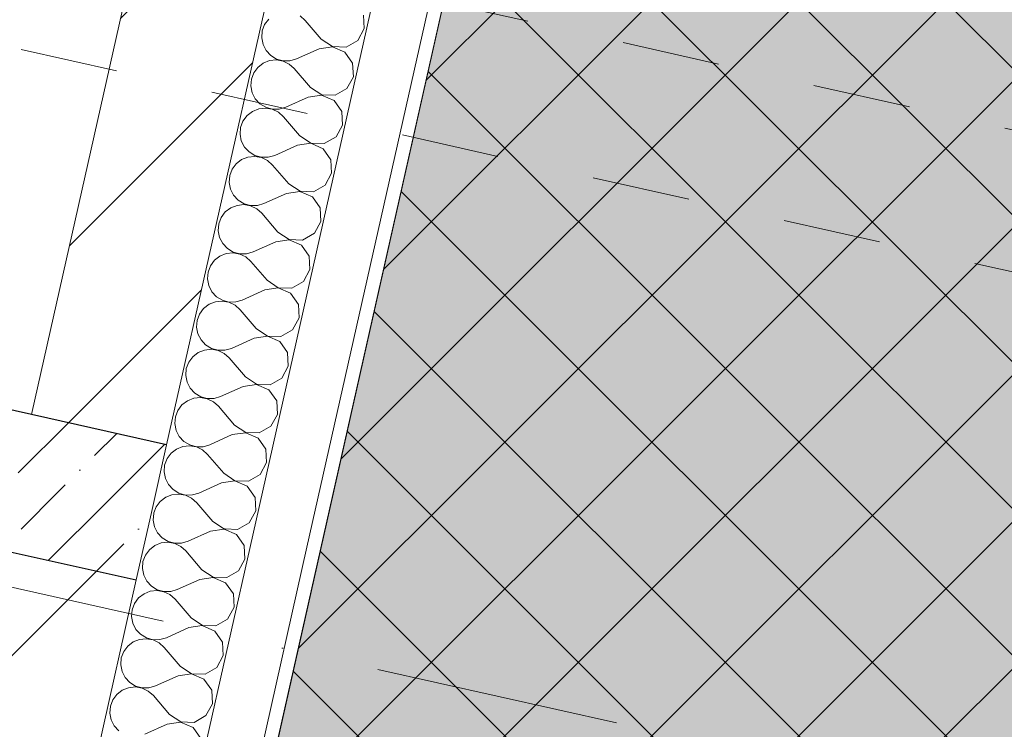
# Model space of a CAD drawing. Header units: millimetres. Extents: x -6990425 to -6520160, y 6117771 to 6220266.
# Tile 92 of 115: x -6918671 to -6917249, y 6135494 to 6136519. Entities that reach past the tile are written whole.
import ezdxf
from ezdxf.enums import TextEntityAlignment as Align

# ---------------------------------------------------------------- set-up
doc = ezdxf.new("R2010")
doc.units = ezdxf.units.MM
doc.header["$MEASUREMENT"] = 0
doc.linetypes.add('короткая штриховая', pattern=[282.222222, 141.111111, -141.111111])
doc.linetypes.add('Штрихпунктирная', pattern=[670.277762, 352.777767, -176.388884, 0, -141.111112])
for name, color, linetype, lineweight in [('АР-Разуклонка кровли_Ном._пера__120', 7, 'Continuous', 0), ('АР-Стены_внешние_.АР_Ном._пера__1', 7, 'Continuous', 30), ('АР-Стены_внутренние_пилоны.АР_Ном._пера__1', 7, 'Continuous', 30), ('АР-Чертеж-Оси_Осевые размеры.АР_Ном._пера__120', 7, 'Continuous', 0), ('Кровля_Ном._пера__101', 252, 'Continuous', 0), ('Кровля_Ном._пера__120', 7, 'Continuous', 0)]:
    doc.layers.add(name, color=color, linetype=linetype, lineweight=lineweight)
for name, color, linetype in [('АР-Стены_внешние_.АР', 7, 'Continuous'), ('АР-Стены_внутренние_пилоны.АР', 7, 'Continuous'), ('АР-Чертеж-Оси_Осевые размеры.АР', 7, 'Continuous')]:
    doc.layers.add(name, color=color, linetype=linetype)
doc.styles.add('РЎР“Р•РќР•Р\xa0Р\x98Р\xa0_РЎРўР\x98Р›Р¬_2', font='GOTHIC.TTF')
pattern_1 = [(45, (-6566190.34, 6562677.8), (-127.27922, 127.27922), [])]
pattern_2 = [(45, (-6566190.34, 6562677.8), (-84.852814, 84.852814), []), (45, (-6566232.77, 6562720.22), (-84.852814, 84.852814), [90, -30, 0, -30])]

# ---------------------------------------------------------------- blocks, each defined once
blk = doc.blocks.new('*X63', base_point=(-6566190.3, 6562677.8))
at = {"layer": 'АР-Стены_внешние_.АР_Ном._пера__1', "color": 7, "linetype": 'Continuous', "lineweight": 0}
for p, q in [((-7145869.1, 6136518.3), (-7145876.5, 6136524.9)), ((-7145783.9, 6136506.5), (-7145785, 6136526)), ((-7145927.7, 6136512.2), (-7145931.1, 6136503)), ((-7145921.8, 6136520.1), (-7145927.7, 6136512.2)), ((-7145845.9, 6136491.2), (-7145869.1, 6136518.3)), ((-7145931.1, 6136503), (-7145931.9, 6136493.2)), ((-7145793.2, 6136489.4), (-7145783.9, 6136506.5)), ((-7145931.9, 6136493.2), (-7145930, 6136483.5)), ((-7145930, 6136483.5), (-7145925.6, 6136474.7)), ((-7145845.9, 6136491.2), (-7145829.7, 6136480.3)), ((-7145810.2, 6136479.7), (-7145793.2, 6136489.4)), ((-7145925.6, 6136474.7), (-7145918.9, 6136467.5)), ((-7145849.1, 6136477.2), (-7145881.6, 6136462.6)), ((-7145829.8, 6136480.1), (-7145849.1, 6136477.2)), ((-7145811.8, 6136472.3), (-7145829.8, 6136480.1)), ((-7145829.7, 6136480.3), (-7145810.2, 6136479.7)), ((-7145800.7, 6136456.3), (-7145811.8, 6136472.3)), ((-7145929.7, 6136456.5), (-7145937.5, 6136450.4)), ((-7145920.5, 6136460.1), (-7145929.7, 6136456.5)), ((-7145910.7, 6136461.2), (-7145920.5, 6136460.1)), ((-7145918.9, 6136467.5), (-7145910.4, 6136462.4)), ((-7145901, 6136459.5), (-7145910.7, 6136461.2)), ((-7145910.4, 6136462.4), (-7145900.9, 6136459.7)), ((-7145892.1, 6136455.2), (-7145901, 6136459.5)), ((-7145900.9, 6136459.7), (-7145891.1, 6136459.8)), ((-7145884.8, 6136448.6), (-7145892.1, 6136455.2)), ((-7145891.1, 6136459.8), (-7145881.6, 6136462.6)), ((-7145799.6, 6136436.8), (-7145800.7, 6136456.3)), ((-7145943.3, 6136442.5), (-7145946.8, 6136433.3)), ((-7145937.5, 6136450.4), (-7145943.3, 6136442.5)), ((-7145861.6, 6136421.5), (-7145884.8, 6136448.6)), ((-7145946.8, 6136433.3), (-7145947.6, 6136423.5)), ((-7145808.9, 6136419.7), (-7145799.6, 6136436.8)), ((-7145947.6, 6136423.5), (-7145945.7, 6136413.8)), ((-7145945.7, 6136413.8), (-7145941.2, 6136405)), ((-7145861.6, 6136421.5), (-7145845.3, 6136410.7)), ((-7145825.8, 6136410), (-7145808.9, 6136419.7)), ((-7145941.2, 6136405), (-7145934.5, 6136397.8)), ((-7145934.5, 6136397.8), (-7145926.1, 6136392.7)), ((-7145864.7, 6136407.5), (-7145897.3, 6136392.9)), ((-7145845.4, 6136410.4), (-7145864.7, 6136407.5)), ((-7145827.5, 6136402.6), (-7145845.4, 6136410.4)), ((-7145845.3, 6136410.7), (-7145825.8, 6136410)), ((-7145816.3, 6136386.6), (-7145827.5, 6136402.6)), ((-7145945.3, 6136386.8), (-7145953.1, 6136380.7)), ((-7145936.2, 6136390.4), (-7145945.3, 6136386.8)), ((-7145926.4, 6136391.5), (-7145936.2, 6136390.4)), ((-7145916.7, 6136389.8), (-7145926.4, 6136391.5)), ((-7145926.1, 6136392.7), (-7145916.6, 6136390.1)), ((-7145907.8, 6136385.5), (-7145916.7, 6136389.8)), ((-7145916.6, 6136390.1), (-7145906.7, 6136390.1)), ((-7145900.4, 6136378.9), (-7145907.8, 6136385.5)), ((-7145906.7, 6136390.1), (-7145897.3, 6136392.9)), ((-7145815.2, 6136367.1), (-7145816.3, 6136386.6)), ((-7145959, 6136372.8), (-7145962.4, 6136363.6)), ((-7145953.1, 6136380.7), (-7145959, 6136372.8)), ((-7145877.2, 6136351.8), (-7145900.4, 6136378.9)), ((-7145962.4, 6136363.6), (-7145963.2, 6136353.8)), ((-7145824.5, 6136350), (-7145815.2, 6136367.1)), ((-7145963.2, 6136353.8), (-7145961.3, 6136344.1)), ((-7145961.3, 6136344.1), (-7145956.9, 6136335.3)), ((-7145861.1, 6136340.7), (-7145880.4, 6136337.8)), ((-7145877.2, 6136351.8), (-7145861, 6136341)), ((-7145843.1, 6136332.9), (-7145861.1, 6136340.7)), ((-7145861, 6136341), (-7145841.5, 6136340.3)), ((-7145841.5, 6136340.3), (-7145824.5, 6136350)), ((-7145956.9, 6136335.3), (-7145950.2, 6136328.1)), ((-7145950.2, 6136328.1), (-7145941.8, 6136323)), ((-7145880.4, 6136337.8), (-7145912.9, 6136323.2)), ((-7145832, 6136316.9), (-7145843.1, 6136332.9)), ((-7145961, 6136317.1), (-7145968.8, 6136311.1)), ((-7145951.8, 6136320.7), (-7145961, 6136317.1)), ((-7145942, 6136321.8), (-7145951.8, 6136320.7)), ((-7145932.3, 6136320.1), (-7145942, 6136321.8)), ((-7145941.8, 6136323), (-7145932.3, 6136320.4)), ((-7145932.3, 6136320.4), (-7145922.4, 6136320.4)), ((-7145923.4, 6136315.8), (-7145932.3, 6136320.1)), ((-7145916.1, 6136309.3), (-7145923.4, 6136315.8)), ((-7145922.4, 6136320.4), (-7145912.9, 6136323.2)), ((-7145830.9, 6136297.4), (-7145832, 6136316.9)), ((-7145974.6, 6136303.1), (-7145978.1, 6136293.9)), ((-7145968.8, 6136311.1), (-7145974.6, 6136303.1)), ((-7145892.9, 6136282.1), (-7145916.1, 6136309.3)), ((-7145978.1, 6136293.9), (-7145978.9, 6136284.1)), ((-7145978.9, 6136284.1), (-7145977, 6136274.4)), ((-7145840.2, 6136280.3), (-7145830.9, 6136297.4)), ((-7145977, 6136274.4), (-7145972.5, 6136265.6)), ((-7145876.7, 6136271), (-7145896, 6136268.1)), ((-7145892.9, 6136282.1), (-7145876.6, 6136271.3)), ((-7145858.8, 6136263.2), (-7145876.7, 6136271)), ((-7145876.6, 6136271.3), (-7145857.1, 6136270.6)), ((-7145857.1, 6136270.6), (-7145840.2, 6136280.3)), ((-7145972.5, 6136265.6), (-7145965.8, 6136258.4)), ((-7145965.8, 6136258.4), (-7145957.4, 6136253.3)), ((-7145896, 6136268.1), (-7145928.6, 6136253.5)), ((-7145847.6, 6136247.2), (-7145858.8, 6136263.2)), ((-7145984.4, 6136241.4), (-7145990.3, 6136233.4)), ((-7145976.6, 6136247.4), (-7145984.4, 6136241.4)), ((-7145967.5, 6136251), (-7145976.6, 6136247.4)), ((-7145957.7, 6136252.1), (-7145967.5, 6136251)), ((-7145948, 6136250.4), (-7145957.7, 6136252.1)), ((-7145957.4, 6136253.3), (-7145947.9, 6136250.7)), ((-7145939.1, 6136246.1), (-7145948, 6136250.4)), ((-7145947.9, 6136250.7), (-7145938.1, 6136250.7)), ((-7145931.7, 6136239.6), (-7145939.1, 6136246.1)), ((-7145938.1, 6136250.7), (-7145928.6, 6136253.5)), ((-7145846.5, 6136227.7), (-7145847.6, 6136247.2)), ((-7145990.3, 6136233.4), (-7145993.7, 6136224.2)), ((-7145908.5, 6136212.4), (-7145931.7, 6136239.6)), ((-7145855.8, 6136210.6), (-7145846.5, 6136227.7)), ((-7145993.7, 6136224.2), (-7145994.6, 6136214.4)), ((-7145994.6, 6136214.4), (-7145992.6, 6136204.7)), ((-7145908.5, 6136212.4), (-7145892.3, 6136201.6)), ((-7145992.6, 6136204.7), (-7145988.2, 6136195.9)), ((-7145911.7, 6136198.5), (-7145944.2, 6136183.8)), ((-7145892.4, 6136201.3), (-7145911.7, 6136198.5)), ((-7145874.4, 6136193.6), (-7145892.4, 6136201.3)), ((-7145892.3, 6136201.6), (-7145872.8, 6136200.9)), ((-7145872.8, 6136200.9), (-7145855.8, 6136210.6)), ((-7145988.2, 6136195.9), (-7145981.5, 6136188.7)), ((-7145981.5, 6136188.7), (-7145973.1, 6136183.6)), ((-7145953.7, 6136181), (-7145944.2, 6136183.8)), ((-7145863.3, 6136177.5), (-7145874.4, 6136193.6)), ((-7146000.1, 6136171.7), (-7146005.9, 6136163.7)), ((-7145992.3, 6136177.7), (-7146000.1, 6136171.7)), ((-7145983.1, 6136181.4), (-7145992.3, 6136177.7)), ((-7145973.3, 6136182.4), (-7145983.1, 6136181.4)), ((-7145963.6, 6136180.7), (-7145973.3, 6136182.4)), ((-7145973.1, 6136183.6), (-7145963.6, 6136181)), ((-7145963.6, 6136181), (-7145953.7, 6136181)), ((-7145954.7, 6136176.4), (-7145963.6, 6136180.7)), ((-7145947.4, 6136169.9), (-7145954.7, 6136176.4)), ((-7145924.2, 6136142.7), (-7145947.4, 6136169.9)), ((-7145862.2, 6136158.1), (-7145863.3, 6136177.5)), ((-7146005.9, 6136163.7), (-7146009.4, 6136154.5)), ((-7145871.5, 6136140.9), (-7145862.2, 6136158.1)), ((-7146009.4, 6136154.5), (-7146010.2, 6136144.7)), ((-7146010.2, 6136144.7), (-7146008.3, 6136135)), ((-7145924.2, 6136142.7), (-7145908, 6136131.9)), ((-7146008.3, 6136135), (-7146003.8, 6136126.2)), ((-7145927.3, 6136128.8), (-7145959.9, 6136114.1)), ((-7145908, 6136131.6), (-7145927.3, 6136128.8)), ((-7145908, 6136131.9), (-7145888.4, 6136131.2)), ((-7145890.1, 6136123.9), (-7145908, 6136131.6)), ((-7145888.4, 6136131.2), (-7145871.5, 6136140.9)), ((-7146003.8, 6136126.2), (-7145997.1, 6136119)), ((-7145989, 6136112.7), (-7145998.8, 6136111.7)), ((-7145997.1, 6136119), (-7145988.7, 6136113.9)), ((-7145979.3, 6136111), (-7145989, 6136112.7)), ((-7145988.7, 6136113.9), (-7145979.2, 6136111.3)), ((-7145969.4, 6136111.4), (-7145959.9, 6136114.1)), ((-7145878.9, 6136107.9), (-7145890.1, 6136123.9)), ((-7146015.7, 6136102), (-7146021.6, 6136094)), ((-7146007.9, 6136108), (-7146015.7, 6136102)), ((-7145998.8, 6136111.7), (-7146007.9, 6136108)), ((-7145970.4, 6136106.7), (-7145979.3, 6136111)), ((-7145979.2, 6136111.3), (-7145969.4, 6136111.4)), ((-7145963, 6136100.2), (-7145970.4, 6136106.7)), ((-7145939.8, 6136073), (-7145963, 6136100.2)), ((-7145877.8, 6136088.4), (-7145878.9, 6136107.9)), ((-7146025, 6136084.8), (-7146025.9, 6136075)), ((-7146021.6, 6136094), (-7146025, 6136084.8)), ((-7145887.2, 6136071.2), (-7145877.8, 6136088.4)), ((-7146025.9, 6136075), (-7146024, 6136065.3)), ((-7145939.8, 6136073), (-7145923.6, 6136062.2)), ((-7145904.1, 6136061.5), (-7145887.2, 6136071.2)), ((-7146024, 6136065.3), (-7146019.5, 6136056.6)), ((-7146019.5, 6136056.6), (-7146012.8, 6136049.3)), ((-7145943, 6136059.1), (-7145975.6, 6136044.4)), ((-7145923.7, 6136061.9), (-7145943, 6136059.1)), ((-7145905.7, 6136054.2), (-7145923.7, 6136061.9)), ((-7145923.6, 6136062.2), (-7145904.1, 6136061.5)), ((-7146014.4, 6136042), (-7146023.6, 6136038.3)), ((-7146004.6, 6136043), (-7146014.4, 6136042)), ((-7146012.8, 6136049.3), (-7146004.4, 6136044.2)), ((-7145994.9, 6136041.3), (-7146004.6, 6136043)), ((-7146004.4, 6136044.2), (-7145994.9, 6136041.6)), ((-7145994.9, 6136041.6), (-7145985, 6136041.7)), ((-7145985, 6136041.7), (-7145975.6, 6136044.4)), ((-7145894.6, 6136038.2), (-7145905.7, 6136054.2)), ((-7146031.4, 6136032.3), (-7146037.2, 6136024.4)), ((-7146023.6, 6136038.3), (-7146031.4, 6136032.3)), ((-7145986, 6136037), (-7145994.9, 6136041.3)), ((-7145978.7, 6136030.5), (-7145986, 6136037)), ((-7145955.5, 6136003.3), (-7145978.7, 6136030.5)), ((-7145893.5, 6136018.7), (-7145894.6, 6136038.2)), ((-7146040.7, 6136015.1), (-7146041.5, 6136005.3)), ((-7146037.2, 6136024.4), (-7146040.7, 6136015.1)), ((-7145902.8, 6136001.5), (-7145893.5, 6136018.7)), ((-7146041.5, 6136005.3), (-7146039.6, 6135995.6)), ((-7145955.5, 6136003.3), (-7145939.3, 6135992.5)), ((-7145919.7, 6135991.8), (-7145902.8, 6136001.5)), ((-7146039.6, 6135995.6), (-7146035.1, 6135986.9)), ((-7146035.1, 6135986.9), (-7146028.4, 6135979.6)), ((-7145958.6, 6135989.4), (-7145991.2, 6135974.7)), ((-7145939.3, 6135992.2), (-7145958.6, 6135989.4)), ((-7145939.3, 6135992.5), (-7145919.7, 6135991.8)), ((-7145921.4, 6135984.5), (-7145939.3, 6135992.2)), ((-7146030.1, 6135972.3), (-7146039.2, 6135968.6)), ((-7146020.3, 6135973.3), (-7146030.1, 6135972.3)), ((-7146028.4, 6135979.6), (-7146020, 6135974.5)), ((-7146010.6, 6135971.6), (-7146020.3, 6135973.3)), ((-7146020, 6135974.5), (-7146010.5, 6135971.9)), ((-7146001.7, 6135967.3), (-7146010.6, 6135971.6)), ((-7146010.5, 6135971.9), (-7146000.7, 6135972)), ((-7146000.7, 6135972), (-7145991.2, 6135974.7)), ((-7145910.2, 6135968.5), (-7145921.4, 6135984.5)), ((-7146047, 6135962.6), (-7146052.9, 6135954.7)), ((-7146039.2, 6135968.6), (-7146047, 6135962.6)), ((-7145994.3, 6135960.8), (-7146001.7, 6135967.3)), ((-7145971.2, 6135933.6), (-7145994.3, 6135960.8)), ((-7145909.1, 6135949), (-7145910.2, 6135968.5)), ((-7146056.3, 6135945.4), (-7146057.2, 6135935.6)), ((-7146052.9, 6135954.7), (-7146056.3, 6135945.4)), ((-7145918.5, 6135931.8), (-7145909.1, 6135949)), ((-7146057.2, 6135935.6), (-7146055.3, 6135925.9)), ((-7145971.2, 6135933.6), (-7145954.9, 6135922.8)), ((-7145935.4, 6135922.1), (-7145918.5, 6135931.8)), ((-7146055.3, 6135925.9), (-7146050.8, 6135917.2)), ((-7146050.8, 6135917.2), (-7146044.1, 6135909.9)), ((-7145974.3, 6135919.7), (-7146006.9, 6135905)), ((-7145955, 6135922.5), (-7145974.3, 6135919.7)), ((-7145937.1, 6135914.8), (-7145955, 6135922.5)), ((-7145954.9, 6135922.8), (-7145935.4, 6135922.1)), ((-7145925.9, 6135898.8), (-7145937.1, 6135914.8)), ((-7146045.7, 6135902.6), (-7146054.9, 6135898.9)), ((-7146035.9, 6135903.6), (-7146045.7, 6135902.6)), ((-7146044.1, 6135909.9), (-7146035.7, 6135904.8)), ((-7146026.2, 6135901.9), (-7146035.9, 6135903.6)), ((-7146035.7, 6135904.8), (-7146026.2, 6135902.2)), ((-7146026.2, 6135902.2), (-7146016.3, 6135902.3)), ((-7146017.4, 6135897.6), (-7146026.2, 6135901.9)), ((-7146016.3, 6135902.3), (-7146006.9, 6135905)), ((-7146062.7, 6135892.9), (-7146068.5, 6135885)), ((-7146054.9, 6135898.9), (-7146062.7, 6135892.9)), ((-7146010, 6135891.1), (-7146017.4, 6135897.6)), ((-7145986.8, 6135863.9), (-7146010, 6135891.1)), ((-7145924.8, 6135879.3), (-7145925.9, 6135898.8)), ((-7146072, 6135875.7), (-7146072.8, 6135865.9)), ((-7146068.5, 6135885), (-7146072, 6135875.7)), ((-7145934.1, 6135862.1), (-7145924.8, 6135879.3)), ((-7146072.8, 6135865.9), (-7146070.9, 6135856.3)), ((-7145986.8, 6135863.9), (-7145970.6, 6135853.1)), ((-7145951.1, 6135852.4), (-7145934.1, 6135862.1)), ((-7146070.9, 6135856.3), (-7146066.4, 6135847.5)), ((-7146066.4, 6135847.5), (-7146059.7, 6135840.3)), ((-7145989.9, 6135850), (-7146022.5, 6135835.3)), ((-7145970.6, 6135852.8), (-7145989.9, 6135850)), ((-7145970.6, 6135853.1), (-7145951.1, 6135852.4)), ((-7145952.7, 6135845.1), (-7145970.6, 6135852.8)), ((-7145941.5, 6135829.1), (-7145952.7, 6135845.1)), ((-7146070.5, 6135829.2), (-7146078.3, 6135823.2)), ((-7146061.4, 6135832.9), (-7146070.5, 6135829.2)), ((-7146051.6, 6135833.9), (-7146061.4, 6135832.9)), ((-7146059.7, 6135840.3), (-7146051.3, 6135835.1)), ((-7146041.9, 6135832.2), (-7146051.6, 6135833.9)), ((-7146051.3, 6135835.1), (-7146041.8, 6135832.5)), ((-7146033, 6135828), (-7146041.9, 6135832.2)), ((-7146041.8, 6135832.5), (-7146032, 6135832.6)), ((-7146032, 6135832.6), (-7146022.5, 6135835.3)), ((-7145940.4, 6135809.6), (-7145941.5, 6135829.1)), ((-7146084.2, 6135815.3), (-7146087.5, 6135806.5)), ((-7146078.3, 6135823.2), (-7146084.2, 6135815.3)), ((-7146025.6, 6135821.4), (-7146033, 6135828)), ((-7146002.5, 6135794.2), (-7146025.6, 6135821.4)), ((-7145949.8, 6135792.4), (-7145940.4, 6135809.6)), ((-7146002.5, 6135794.2), (-7145986.9, 6135783.9)), ((-7145966.7, 6135782.8), (-7145949.8, 6135792.4)), ((-7145984.6, 6135783.4), (-7145966.7, 6135782.8))]:
    blk.add_line(p, q, dxfattribs=at)
blk = doc.blocks.new('Стена_36_5', base_point=(-7145655.9, 6138201))
at = {"layer": 'АР-Стены_внешние_.АР', "linetype": 'Continuous', "lineweight": 0, "true_color": 0x000000}
h = blk.add_hatch(dxfattribs=at)
h.set_pattern_fill('БЛОКИ_БЕТОННЫЕ_ЭФФЕКТИВН_74', color=18, style=0, pattern_type=2)
h.set_pattern_definition(pattern_1)
h.paths.add_polyline_path([(-7145775.4, 6138125.3), (-7146264.3, 6135948.7), (-7146069.1, 6135904.8), (-7145580.3, 6138081.5)])
at = {"layer": 'АР-Стены_внешние_.АР_Ном._пера__1', "color": 7, "linetype": 'Continuous', "lineweight": 0}
for p, q in [((-7145866.6, 6135756.9), (-7145279.2, 6138372.6)), ((-7145944.7, 6135774.4), (-7145390.1, 6138243.8))]:
    blk.add_line(p, q, dxfattribs=at)
at = {"layer": 'АР-Стены_внешние_.АР_Ном._пера__1', "color": 7, "linetype": 'Continuous', "lineweight": 15}
for p, q in [((-7146069.1, 6135904.8), (-7145580.3, 6138081.5)), ((-7146091, 6135807.3), (-7146069.1, 6135904.8))]:
    blk.add_line(p, q, dxfattribs=at)
at = {"layer": 'АР-Стены_внешние_.АР_Ном._пера__1', "color": 7, "linetype": 'Continuous', "lineweight": 30}
blk.add_line((-7146069.1, 6135904.8), (-7146264.3, 6135948.7), dxfattribs=at)
at = {"layer": 'АР-Стены_внешние_.АР_Ном._пера__1', "color": 7, "linetype": 'Continuous', "lineweight": 0, "flags": 128}
blk.add_lwpolyline([(-7145847.1, 6135752.5), (-7145237.7, 6138465.8)], dxfattribs=at)
at = {"layer": 'АР-Стены_внешние_.АР_Ном._пера__1', "color": 7, "linetype": 'Continuous', "lineweight": 15, "flags": 128}
blk.add_lwpolyline([(-7145775.4, 6138125.3), (-7146264.3, 6135948.7)], dxfattribs=at)
at = {"layer": 'АР-Стены_внешние_.АР', "color": 7, "lineweight": 0}
blk.add_blockref('*X63', (-6566190.3, 6562677.8), dxfattribs=at)
blk = doc.blocks.new('Стена_41_5', base_point=(-7148920.6, 6136442.8))
at = {"layer": 'АР-Стены_внутренние_пилоны.АР', "linetype": 'Continuous', "lineweight": 0, "true_color": 0x000000}
h = blk.add_hatch(dxfattribs=at)
h.set_pattern_fill('ЖЕЛЕЗОБЕТОН__PROJECT__0005', color=18, style=0, pattern_type=2)
h.set_pattern_definition(pattern_2)
h.paths.add_polyline_path([(-7148801.1, 6136518.4), (-7149040.1, 6136367.1), (-7146325.8, 6135757.5), (-7146264.3, 6135948.7)])
h = blk.add_hatch(dxfattribs=at)
h.set_pattern_fill('ЖЕЛЕЗОБЕТОН__PROJECT__0005', color=18, style=0, pattern_type=2)
h.set_pattern_definition(pattern_2)
h.paths.add_polyline_path([(-7146264.3, 6135948.7), (-7146286.2, 6135851.1), (-7146091, 6135807.3), (-7146069.1, 6135904.8)])
h = blk.add_hatch(dxfattribs=at)
h.set_pattern_fill('ЖЕЛЕЗОБЕТОН__PROJECT__0005', color=18, style=0, pattern_type=2)
h.set_pattern_definition(pattern_2)
h.paths.add_polyline_path([(-7146113, 6135709.7), (-7146091, 6135807.3), (-7146286.2, 6135851.1), (-7146308.1, 6135753.5)])
at = {"layer": 'АР-Стены_внешние_.АР_Ном._пера__1', "color": 7, "linetype": 'Continuous', "lineweight": 30}
for p, q in [((-7146069.1, 6135904.8), (-7146264.3, 6135948.7)), ((-7146308.1, 6135753.5), (-7146113, 6135709.7))]:
    blk.add_line(p, q, dxfattribs=at)
at = {"layer": 'АР-Стены_внешние_.АР_Ном._пера__1', "color": 7, "linetype": 'Continuous', "lineweight": 15}
for p, q in [((-7146091, 6135807.3), (-7146069.1, 6135904.8)), ((-7146113, 6135709.7), (-7146091, 6135807.3))]:
    blk.add_line(p, q, dxfattribs=at)
at = {"layer": 'АР-Стены_внутренние_пилоны.АР_Ном._пера__1', "color": 7, "linetype": 'Continuous', "lineweight": 30, "flags": 128}
blk.add_lwpolyline([(-7146264.3, 6135948.7), (-7148801.1, 6136518.4)], dxfattribs=at)
blk = doc.blocks.new('*X76', base_point=(-6566190.3, 6562677.8))
at = {"layer": 'АР-Стены_внешние_.АР_Ном._пера__1', "color": 7, "linetype": 'Continuous', "lineweight": 0}
for p, q in [((-7146087.7, 6135806.1), (-7146088.5, 6135796.2)), ((-7146087.5, 6135806.5), (-7146087.7, 6135806.1)), ((-7146088.5, 6135796.2), (-7146086.6, 6135786.6)), ((-7146086.6, 6135786.6), (-7146082.1, 6135777.8)), ((-7146082.1, 6135777.8), (-7146075.4, 6135770.6)), ((-7146005.6, 6135780.3), (-7146038.2, 6135765.7)), ((-7145986.3, 6135783.1), (-7146005.6, 6135780.3)), ((-7145986.9, 6135783.9), (-7145986.2, 6135783.4)), ((-7145968.4, 6135775.4), (-7145986.3, 6135783.1)), ((-7145986.2, 6135783.4), (-7145984.6, 6135783.4)), ((-7145957.2, 6135759.4), (-7145968.4, 6135775.4)), ((-7146086.2, 6135759.5), (-7146094, 6135753.5)), ((-7146077, 6135763.2), (-7146086.2, 6135759.5)), ((-7146067.2, 6135764.2), (-7146077, 6135763.2)), ((-7146075.4, 6135770.6), (-7146067, 6135765.4)), ((-7146057.5, 6135762.5), (-7146067.2, 6135764.2)), ((-7146067, 6135765.4), (-7146057.5, 6135762.8)), ((-7146057.5, 6135762.8), (-7146047.6, 6135762.9)), ((-7146048.7, 6135758.3), (-7146057.5, 6135762.5)), ((-7146041.3, 6135751.7), (-7146048.7, 6135758.3)), ((-7146047.6, 6135762.9), (-7146038.2, 6135765.7)), ((-7145956.1, 6135739.9), (-7145957.2, 6135759.4)), ((-7146099.8, 6135745.6), (-7146103.3, 6135736.4)), ((-7146094, 6135753.5), (-7146099.8, 6135745.6)), ((-7146018.1, 6135724.5), (-7146041.3, 6135751.7)), ((-7146103.3, 6135736.4), (-7146104.1, 6135726.5)), ((-7145965.4, 6135722.8), (-7145956.1, 6135739.9)), ((-7146104.1, 6135726.5), (-7146102.2, 6135716.9)), ((-7146102.2, 6135716.9), (-7146097.7, 6135708.1)), ((-7146018.1, 6135724.5), (-7146001.9, 6135713.7)), ((-7145982.4, 6135713.1), (-7145965.4, 6135722.8)), ((-7146097.7, 6135708.1), (-7146091, 6135700.9)), ((-7146091, 6135700.9), (-7146082.6, 6135695.7)), ((-7146021.2, 6135710.6), (-7146053.8, 6135696)), ((-7146001.9, 6135713.4), (-7146021.2, 6135710.6)), ((-7146001.9, 6135713.7), (-7145982.4, 6135713.1)), ((-7145984, 6135705.7), (-7146001.9, 6135713.4)), ((-7145972.8, 6135689.7), (-7145984, 6135705.7)), ((-7146101.8, 6135689.8), (-7146109.6, 6135683.8)), ((-7146092.7, 6135693.5), (-7146101.8, 6135689.8)), ((-7146082.9, 6135694.5), (-7146092.7, 6135693.5)), ((-7146073.2, 6135692.8), (-7146082.9, 6135694.5)), ((-7146082.6, 6135695.7), (-7146073.1, 6135693.1)), ((-7146064.3, 6135688.6), (-7146073.2, 6135692.8)), ((-7146073.1, 6135693.1), (-7146063.3, 6135693.2)), ((-7146056.9, 6135682), (-7146064.3, 6135688.6)), ((-7146063.3, 6135693.2), (-7146053.8, 6135696)), ((-7145971.7, 6135670.2), (-7145972.8, 6135689.7)), ((-7146115.5, 6135675.9), (-7146119, 6135666.7)), ((-7146109.6, 6135683.8), (-7146115.5, 6135675.9)), ((-7146033.8, 6135654.9), (-7146056.9, 6135682)), ((-7146119, 6135666.7), (-7146119.8, 6135656.8)), ((-7145981.1, 6135653.1), (-7145971.7, 6135670.2)), ((-7146119.8, 6135656.8), (-7146117.9, 6135647.2)), ((-7146117.9, 6135647.2), (-7146113.4, 6135638.4)), ((-7146017.6, 6135643.8), (-7146036.9, 6135640.9)), ((-7146033.8, 6135654.9), (-7146017.5, 6135644)), ((-7145999.7, 6135636), (-7146017.6, 6135643.8)), ((-7146017.5, 6135644), (-7145998, 6135643.4)), ((-7145998, 6135643.4), (-7145981.1, 6135653.1)), ((-7146113.4, 6135638.4), (-7146106.7, 6135631.2)), ((-7146106.7, 6135631.2), (-7146098.3, 6135626.1)), ((-7146036.9, 6135640.9), (-7146069.5, 6135626.3)), ((-7145988.5, 6135620), (-7145999.7, 6135636)), ((-7146117.5, 6135620.2), (-7146125.3, 6135614.1)), ((-7146108.3, 6135623.8), (-7146117.5, 6135620.2)), ((-7146098.5, 6135624.8), (-7146108.3, 6135623.8)), ((-7146088.8, 6135623.2), (-7146098.5, 6135624.8)), ((-7146098.3, 6135626.1), (-7146088.8, 6135623.4)), ((-7146088.8, 6135623.4), (-7146078.9, 6135623.5)), ((-7146080, 6135618.9), (-7146088.8, 6135623.2)), ((-7146072.6, 6135612.3), (-7146080, 6135618.9)), ((-7146078.9, 6135623.5), (-7146069.5, 6135626.3)), ((-7145987.4, 6135600.5), (-7145988.5, 6135620)), ((-7146131.1, 6135606.2), (-7146134.6, 6135597)), ((-7146125.3, 6135614.1), (-7146131.1, 6135606.2)), ((-7146049.4, 6135585.2), (-7146072.6, 6135612.3)), ((-7146134.6, 6135597), (-7146135.4, 6135587.2)), ((-7146135.4, 6135587.2), (-7146133.5, 6135577.5)), ((-7145996.7, 6135583.4), (-7145987.4, 6135600.5)), ((-7146133.5, 6135577.5), (-7146129, 6135568.7)), ((-7146033.2, 6135574.1), (-7146052.5, 6135571.2)), ((-7146049.4, 6135585.2), (-7146033.2, 6135574.3)), ((-7146033.2, 6135574.3), (-7146013.7, 6135573.7)), ((-7146015.3, 6135566.3), (-7146033.2, 6135574.1)), ((-7146013.7, 6135573.7), (-7145996.7, 6135583.4)), ((-7146129, 6135568.7), (-7146122.3, 6135561.5)), ((-7146122.3, 6135561.5), (-7146113.9, 6135556.4)), ((-7146052.5, 6135571.2), (-7146085.1, 6135556.6)), ((-7146004.1, 6135550.3), (-7146015.3, 6135566.3)), ((-7146140.9, 6135544.4), (-7146146.8, 6135536.5)), ((-7146133.1, 6135550.5), (-7146140.9, 6135544.4)), ((-7146124, 6135554.1), (-7146133.1, 6135550.5)), ((-7146114.2, 6135555.2), (-7146124, 6135554.1)), ((-7146104.5, 6135553.5), (-7146114.2, 6135555.2)), ((-7146113.9, 6135556.4), (-7146104.4, 6135553.7)), ((-7146095.6, 6135549.2), (-7146104.5, 6135553.5)), ((-7146104.4, 6135553.7), (-7146094.6, 6135553.8)), ((-7146088.2, 6135542.6), (-7146095.6, 6135549.2)), ((-7146094.6, 6135553.8), (-7146085.1, 6135556.6)), ((-7146003.1, 6135530.8), (-7146004.1, 6135550.3)), ((-7146146.8, 6135536.5), (-7146150.3, 6135527.3)), ((-7146065.1, 6135515.5), (-7146088.2, 6135542.6)), ((-7146012.4, 6135513.7), (-7146003.1, 6135530.8)), ((-7146150.3, 6135527.3), (-7146151.1, 6135517.5)), ((-7146151.1, 6135517.5), (-7146149.2, 6135507.8)), ((-7146149.2, 6135507.8), (-7146144.7, 6135499)), ((-7146068.2, 6135501.5), (-7146100.8, 6135486.9)), ((-7146048.9, 6135504.4), (-7146068.2, 6135501.5)), ((-7146065.1, 6135515.5), (-7146048.8, 6135504.6)), ((-7146031, 6135496.6), (-7146048.9, 6135504.4)), ((-7146048.8, 6135504.6), (-7146029.3, 6135504)), ((-7146029.3, 6135504), (-7146012.4, 6135513.7)), ((-7146144.7, 6135499), (-7146138, 6135491.8)), ((-7146019.8, 6135480.6), (-7146031, 6135496.6))]:
    blk.add_line(p, q, dxfattribs=at)
blk = doc.blocks.new('Стена_43_5', base_point=(-7146188.6, 6135829.2))
at = {"layer": 'АР-Стены_внешние_.АР', "linetype": 'Continuous', "lineweight": 0, "true_color": 0x000000}
h = blk.add_hatch(dxfattribs=at)
h.set_pattern_fill('БЛОКИ_БЕТОННЫЕ_ЭФФЕКТИВН_74', color=18, style=0, pattern_type=2)
h.set_pattern_definition(pattern_1)
h.paths.add_polyline_path([(-7146308.1, 6135753.5), (-7146559.9, 6134632.3), (-7146364.8, 6134588.4), (-7146113, 6135709.7)])
at = {"layer": 'АР-Стены_внешние_.АР_Ном._пера__1', "color": 7, "linetype": 'Continuous', "lineweight": 15}
for p, q in [((-7146113, 6135709.7), (-7146091, 6135807.3)), ((-7146364.8, 6134588.4), (-7146113, 6135709.7))]:
    blk.add_line(p, q, dxfattribs=at)
at = {"layer": 'АР-Стены_внешние_.АР_Ном._пера__1', "color": 7, "linetype": 'Continuous', "lineweight": 0}
for p, q in [((-7146262.3, 6134360.4), (-7145944.7, 6135774.4)), ((-7146217.1, 6134196.5), (-7145866.6, 6135756.9))]:
    blk.add_line(p, q, dxfattribs=at)
at = {"layer": 'АР-Стены_внешние_.АР_Ном._пера__1', "color": 7, "linetype": 'Continuous', "lineweight": 30}
blk.add_line((-7146308.1, 6135753.5), (-7146113, 6135709.7), dxfattribs=at)
at = {"layer": 'АР-Стены_внешние_.АР_Ном._пера__1', "color": 7, "linetype": 'Continuous', "lineweight": 0, "flags": 128}
blk.add_lwpolyline([(-7146219.5, 6134094.6), (-7145847.1, 6135752.5)], dxfattribs=at)
at = {"layer": 'АР-Стены_внешние_.АР', "color": 7, "lineweight": 0}
blk.add_blockref('*X76', (-6566190.3, 6562677.8), dxfattribs=at)
blk = doc.blocks.new('Стандартный Маркер Сетки[76]_2', base_point=(-6987808.1, 6151224.6))
at = {"layer": 'АР-Чертеж-Оси_Осевые размеры.АР_Ном._пера__120', "color": 7, "linetype": 'Штрихпунктирная', "lineweight": 0}
blk.add_line((-6986832.4, 6151005.4), (-6907891.2, 6133275.6), dxfattribs=at)
at = {"layer": 'АР-Чертеж-Оси_Осевые размеры.АР_Ном._пера__120', "color": 7, "lineweight": 0, "style": 'РЎР“Р•РќР•Р\xa0Р\x98Р\xa0_РЎРўР\x98Р›Р¬_2'}
for tag, p in [('AC_MarkerText_1_0', (-6988226, 6151515.2)), ('AC_MarkerText_1_1', (-6906357.7, 6133128))]:
    blk.add_attdef(tag, text='', height=350, rotation=347.3417, dxfattribs=at).set_placement(p, align=Align.TOP_CENTER)
blk = doc.blocks.new('Стандартный Маркер Сетки[82]_2', base_point=(-6987808.1, 6151224.6))
at = {"layer": 'АР-Чертеж-Оси_Осевые размеры.АР_Ном._пера__120', "color": 7, "linetype": 'Штрихпунктирная', "lineweight": 0}
blk.add_line((-6986832.4, 6151005.4), (-6907891.2, 6133275.6), dxfattribs=at)
at = {"layer": 'АР-Чертеж-Оси_Осевые размеры.АР_Ном._пера__120', "color": 7, "lineweight": 0, "style": 'РЎР“Р•РќР•Р\xa0Р\x98Р\xa0_РЎРўР\x98Р›Р¬_2'}
for tag, p in [('AC_MarkerText_1_0', (-6988226, 6151515.2)), ('AC_MarkerText_1_1', (-6906357.7, 6133128))]:
    blk.add_attdef(tag, text='', height=350, rotation=347.3417, dxfattribs=at).set_placement(p, align=Align.TOP_CENTER)
blk = doc.blocks.new('Стандартный Маркер Сетки[86]_2', base_point=(-6987808.1, 6151224.6))
at = {"layer": 'АР-Чертеж-Оси_Осевые размеры.АР_Ном._пера__120', "color": 7, "linetype": 'Штрихпунктирная', "lineweight": 0}
blk.add_line((-6986832.4, 6151005.4), (-6907891.2, 6133275.6), dxfattribs=at)
at = {"layer": 'АР-Чертеж-Оси_Осевые размеры.АР_Ном._пера__120', "color": 7, "lineweight": 0, "style": 'РЎР“Р•РќР•Р\xa0Р\x98Р\xa0_РЎРўР\x98Р›Р¬_2'}
for tag, p in [('AC_MarkerText_1_0', (-6988226, 6151515.2)), ('AC_MarkerText_1_1', (-6906357.7, 6133128))]:
    blk.add_attdef(tag, text='', height=350, rotation=347.3417, dxfattribs=at).set_placement(p, align=Align.TOP_CENTER)
blk = doc.blocks.new('Стандартный Маркер Сетки[92]_2', base_point=(-6987808.1, 6151224.6))
at = {"layer": 'АР-Чертеж-Оси_Осевые размеры.АР_Ном._пера__120', "color": 7, "linetype": 'Штрихпунктирная', "lineweight": 0}
blk.add_line((-6986832.4, 6151005.4), (-6907891.2, 6133275.6), dxfattribs=at)
at = {"layer": 'АР-Чертеж-Оси_Осевые размеры.АР_Ном._пера__120', "color": 7, "lineweight": 0, "style": 'РЎР“Р•РќР•Р\xa0Р\x98Р\xa0_РЎРўР\x98Р›Р¬_2'}
for tag, p in [('AC_MarkerText_1_0', (-6988226, 6151515.2)), ('AC_MarkerText_1_1', (-6906357.7, 6133128))]:
    blk.add_attdef(tag, text='', height=350, rotation=347.3417, dxfattribs=at).set_placement(p, align=Align.TOP_CENTER)

msp = doc.modelspace()

# ---------------------------------------------------------------- hatches: boundary and pattern name
at = {"layer": 'Кровля_Ном._пера__101', "linetype": 'Continuous', "lineweight": 0}
h = msp.add_hatch(dxfattribs=at)
h.set_pattern_fill('ПЕСОК_0005', color=252, style=0, pattern_type=2)
h.set_pattern_definition([(122.3417, (-6922964.9, 6137514.64), (191.0468, 120.9696), [0, -150.75, 0, -226.125]), (57.3417, (-6923455.2, 6137624.75), (-190.3755, 122.0232), [0, -110.55, 0, -190.95])])
h.paths.add_polyline_path([(-6936415.8, 6132113.6), (-6933031.3, 6147183.1), (-6929636, 6146420.5), (-6930089.6, 6144400.9), (-6927026, 6143712.8), (-6927767.7, 6140410.1), (-6927767.8, 6140410.1), (-6929426.3, 6140782.6), (-6930336.8, 6136728.6), (-6918609, 6134094.6), (-6917627.2, 6138465.8), (-6918212.9, 6138597.3), (-6917681.5, 6140963.2), (-6917173.1, 6143226.9), (-6913874.6, 6142486.1), (-6913672, 6143388.1), (-6910491.1, 6142673.7), (-6913993.8, 6127077.7)])
at = {"layer": 'Кровля_Ном._пера__120', "linetype": 'Continuous', "lineweight": 0}
h = msp.add_hatch(dxfattribs=at)
h.set_pattern_fill('НЕМЕТАЛЛИЧЕСКИЕ_МАТЕРИАЛ_5C', style=0, pattern_type=2)
h.set_pattern_definition([(45, (-6929637.76, 6135484.77), (-106.066, 106.066), []), (135, (-6929637.76, 6135484.77), (106.066, 106.066), [])])
h.paths.add_polyline_path([(-6915790.2, 6140210.5), (-6917540, 6132419.6), (-6931960.8, 6135658.4), (-6930436.7, 6142444.4), (-6927461.1, 6141776.1), (-6927767.7, 6140410.2), (-6929426.3, 6140782.6), (-6930336.8, 6136728.6), (-6918609, 6134094.6), (-6917627.2, 6138465.8), (-6918212.8, 6138597.3), (-6917751.4, 6140651)])

# ---------------------------------------------------------------- linework, layer by layer
at = {"layer": 'АР-Разуклонка кровли_Ном._пера__120', "color": 7, "linetype": 'короткая штриховая', "lineweight": 0}
for p, q in [((-6931292.3, 6139516.6), (-6915458.3, 6135960.3)), ((-6915502.1, 6135765.2), (-6923449.4, 6137550.1))]:
    msp.add_line(p, q, dxfattribs=at)
at = {"layer": 'Кровля_Ном._пера__120', "color": 7, "linetype": 'Continuous', "lineweight": 0, "flags": 128}
for points in [[(-6936415.8, 6132113.6), (-6933031.3, 6147183.1), (-6929636, 6146420.5), (-6930089.6, 6144400.9), (-6927026, 6143712.8), (-6927767.7, 6140410.1), (-6927767.8, 6140410.1), (-6929426.3, 6140782.6), (-6930336.8, 6136728.6), (-6918609, 6134094.6), (-6917627.2, 6138465.8), (-6918212.9, 6138597.3), (-6917681.5, 6140963.2), (-6917173.1, 6143226.9), (-6913874.6, 6142486.1), (-6913672, 6143388.1), (-6910491.1, 6142673.7), (-6913993.8, 6127077.7)], [(-6915790.2, 6140210.5), (-6917540, 6132419.6), (-6931960.8, 6135658.4), (-6930436.7, 6142444.4), (-6927461.1, 6141776.1), (-6927767.7, 6140410.2), (-6929426.3, 6140782.6), (-6930336.8, 6136728.6), (-6918609, 6134094.6), (-6917627.2, 6138465.8), (-6918212.8, 6138597.3), (-6917751.4, 6140651)]]:
    msp.add_lwpolyline(points, close=True, dxfattribs=at)

# ---------------------------------------------------------------- block references
at = {"layer": 'АР-Стены_внешние_.АР', "color": 7, "lineweight": 0}
for name, p in [('Стена_36_5', (-6918045.4, 6138201)), ('Стена_43_5', (-6918578.1, 6135829.2))]:
    msp.add_blockref(name, p, dxfattribs=at)
at = {"layer": 'АР-Стены_внутренние_пилоны.АР', "color": 7, "lineweight": 0}
msp.add_blockref('Стена_41_5', (-6921310.1, 6136442.8), dxfattribs=at)
at = {"layer": 'АР-Чертеж-Оси_Осевые размеры.АР', "color": 8, "linetype": 'Continuous', "lineweight": 15}
for name in ['Стандартный Маркер Сетки[76]_2', 'Стандартный Маркер Сетки[82]_2', 'Стандартный Маркер Сетки[86]_2', 'Стандартный Маркер Сетки[92]_2']:
    msp.add_blockref(name, (-6987808.1, 6151224.6), dxfattribs=at)

doc.saveas('drawing.dxf')
